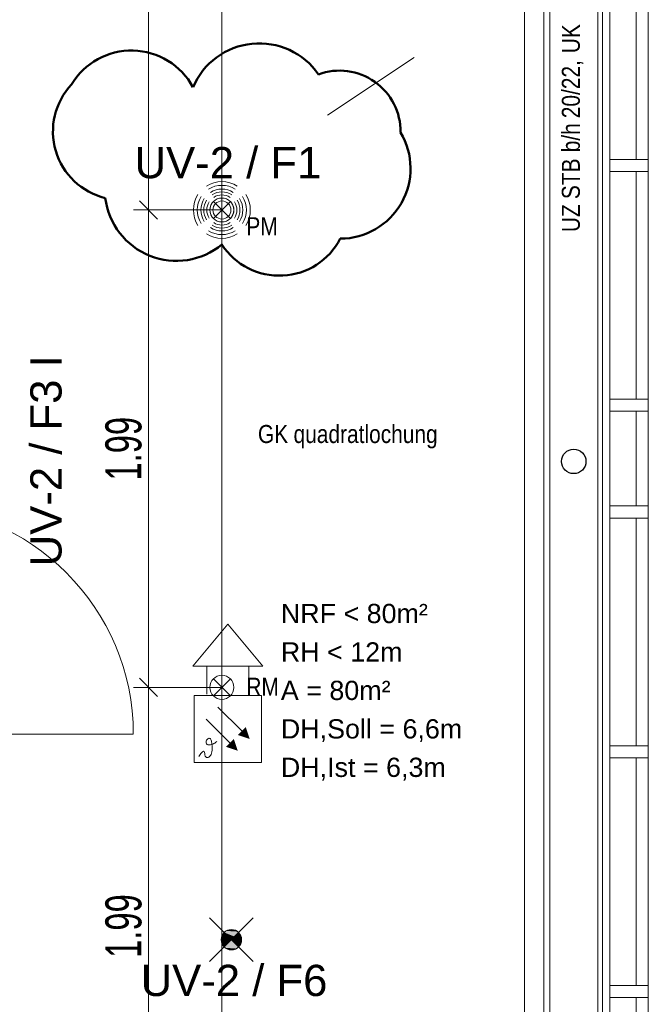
# Model space of a CAD drawing. Extents: x -321 to 526, y -52 to 542.
# Tile 8 of 56: x -76 to -23, y 68 to 150. Entities that reach past the tile are written whole.
import ezdxf
from ezdxf.lldxf.tags import DXFTag

# ---------------------------------------------------------------- set-up
doc = ezdxf.new("R2010")
doc.units = 0
doc.layers.get('0').update_dxf_attribs({"lineweight": 35})
for name, color, linetype, lineweight, true_color in [('Bereich UV2', 3, 'Continuous', 18, 0x00ff00), ('E_445_Sicherheitsbeleuchtung_SiBel', 7, 'Continuous', 18, 0x009900), ('E_449_Niederspannungsinstallationen_Präsenzmelder', 5, 'Continuous', 18, 0x0000ff), ('E_449_Niederspannungsinstallationen_Stromkreise', 1, 'Continuous', 25, 0xff0000), ('E_456_BMA_Endgeräte', 7, 'Continuous', 18, 0x993300), ('X_Aenderungen', 4, 'Continuous', 50, 0x00ffff)]:
    doc.layers.add(name, color=color, linetype=linetype, lineweight=lineweight, true_color=true_color)
for name, color, linetype, lineweight in [('D-501 Deckenspiegel Beleuchtung_BM_PM_NB', 7, 'Continuous', 25), ('D-501 Deckenspiegel Gebäude', 7, 'Continuous', 25), ('D-501 Deckenspiegel Text_Maß', 7, 'Continuous', 25)]:
    doc.layers.add(name, color=color, linetype=linetype, lineweight=lineweight)
doc.layers.add('E_Hilfslinie Legende', color=7, linetype='Continuous', lineweight=13, true_color=0xffcccc, plot=False)
doc.styles.get("Standard").update_dxf_attribs({"font": 'arial.ttf'})
tags = doc.linetypes.add('ALL_S14', pattern=[0.1, 0.05, -0.05]).pattern_tags.tags
tags[6:7] = [DXFTag(74, 4), DXFTag(75, 0), DXFTag(340, '0'), DXFTag(46, 1.0), DXFTag(50, 0.0), DXFTag(44, 0.0), DXFTag(45, 0.0)]
tags[4:5] = [DXFTag(74, 4), DXFTag(75, 0), DXFTag(340, '0'), DXFTag(46, 1.0), DXFTag(50, 0.0), DXFTag(44, 0.0), DXFTag(45, 0.0)]
tags = doc.linetypes.add('PUNKT2_S9', pattern=[0.025, 0, -0.025]).pattern_tags.tags
tags[6:7] = [DXFTag(74, 4), DXFTag(75, 0), DXFTag(340, '0'), DXFTag(46, 1.0), DXFTag(50, 0.0), DXFTag(44, 0.0), DXFTag(45, 0.0)]
tags[4:5] = [DXFTag(74, 4), DXFTag(75, 0), DXFTag(340, '0'), DXFTag(46, 1.0), DXFTag(50, 0.0), DXFTag(44, 0.0), DXFTag(45, 0.0)]

# ---------------------------------------------------------------- blocks, each defined once
blk = doc.blocks.new('Referenz-A07MYS7IRK', base_point=(-281.008, -47.122))
at = {"layer": 'D-501 Deckenspiegel Beleuchtung_BM_PM_NB', "color": 0, "lineweight": 13}
for p, q in [((-59.555, 133.521), (-58.14, 134.936)), ((-59.555, 134.936), (-58.14, 133.521)), ((-59.555, 93.802), (-58.14, 95.216)), ((-59.555, 95.216), (-58.14, 93.802))]:
    blk.add_line(p, q, dxfattribs=at)
for centre in [(-58.848, 134.229), (-58.848, 94.509)]:
    blk.add_circle(centre, 1, dxfattribs=at)
at = {"layer": 'D-501 Deckenspiegel Gebäude', "color": 0, "lineweight": 18}
for p, q in [((-32.071, 14.903), (-32.071, 213.614)), ((-33.671, 16.862), (-33.671, 212.074))]:
    blk.add_line(p, q, dxfattribs=at)
at = {"layer": 'D-501 Deckenspiegel Gebäude', "color": 0, "linetype": 'ALL_S14', "lineweight": 13, "ltscale": 0.13}
for p, q in [((-31.571, 11.703), (-31.571, 213.614)), ((-27.571, 11.66), (-27.571, 213.614))]:
    blk.add_line(p, q, dxfattribs=at)
at = {"layer": 'D-501 Deckenspiegel Gebäude', "color": 0, "lineweight": 13}
for p, q in [((-26.571, 48.738), (-26.571, 178.336)), ((-23.371, 47.738), (-23.371, 178.305)), ((-24.376, 138.429), (-24.376, 157.383)), ((-23.371, 138.429), (-26.571, 138.429)), ((-23.371, 137.429), (-26.571, 137.429)), ((-24.376, 118.476), (-24.376, 137.429)), ((-23.371, 118.476), (-26.571, 118.476)), ((-23.371, 117.476), (-26.571, 117.476)), ((-24.376, 109.598), (-24.376, 117.476)), ((-23.371, 109.598), (-26.571, 109.598)), ((-23.371, 108.598), (-26.571, 108.598)), ((-24.376, 89.644), (-24.376, 108.598)), ((-85.324, 90.603), (-66.216, 90.603)), ((-23.371, 89.644), (-26.571, 89.644)), ((-23.371, 88.644), (-26.571, 88.644)), ((-24.376, 69.69), (-24.376, 88.644)), ((-23.371, 69.69), (-26.571, 69.69)), ((-23.371, 68.69), (-26.571, 68.69)), ((-24.376, 49.738), (-24.376, 68.69))]:
    blk.add_line(p, q, dxfattribs=at)
at = {"layer": 'D-501 Deckenspiegel Gebäude', "color": 0, "lineweight": -2}
blk.add_circle((-29.571, 113.305), 1.016, dxfattribs=at)
at = {"layer": 'D-501 Deckenspiegel Gebäude', "color": 0, "lineweight": 13}
blk.add_ellipse((-85.216, 90.603), major_axis=(19, 0), ratio=1, start_param=0, end_param=1.570796, dxfattribs=at)
at = {"layer": 'D-501 Deckenspiegel Text_Maß', "color": 0, "linetype": 'PUNKT2_S9', "lineweight": 13, "ltscale": 0.13}
for p, q in [((-58.848, 198.996), (-58.848, 54.789)), ((-64.944, 134.229), (-58.848, 134.229)), ((-64.944, 94.509), (-58.848, 94.509))]:
    blk.add_line(p, q, dxfattribs=at)
at = {"layer": 'D-501 Deckenspiegel Text_Maß', "color": 0, "lineweight": 13}
for p, q in [((-64.944, 134.229), (-64.944, 173.948)), ((-64.194, 133.479), (-65.694, 134.979)), ((-64.944, 134.229), (-66.194, 134.229)), ((-64.944, 134.229), (-63.694, 134.229)), ((-64.944, 94.509), (-64.944, 134.229)), ((-64.194, 93.759), (-65.694, 95.259)), ((-64.944, 94.509), (-66.194, 94.509)), ((-64.944, 94.509), (-63.694, 94.509)), ((-64.944, 54.789), (-64.944, 94.509))]:
    blk.add_line(p, q, dxfattribs=at)
at = {"layer": 'D-501 Deckenspiegel Beleuchtung_BM_PM_NB', "color": 0, "lineweight": 13, "char_height": 1.5, "attachment_point": 1}
for s, insert in [('{\\W0.83;\\fArial;PM}', (-56.812, 133.629)), ('{\\W0.83;\\fArial;RM}', (-56.812, 95.309))]:
    blk.add_mtext(s, dxfattribs=dict(at, insert=insert))
at = {"layer": 'D-501 Deckenspiegel Text_Maß', "color": 0, "lineweight": 13, "char_height": 1.5, "attachment_point": 1, "rotation": 90}
for s, insert in [('{\\W0.83;\\fArial;UK}', (-30.565, 147.272)), ('{\\W0.83;\\fArial;20/22,}', (-30.565, 141.865)), ('{\\W0.83;\\fArial;b/h}', (-30.565, 139.032)), ('{\\W0.83;\\fArial;STB}', (-30.565, 135.133)), ('{\\W0.83;\\fArial;UZ}', (-30.565, 132.39))]:
    blk.add_mtext(s, dxfattribs=dict(at, insert=insert))
at = {"layer": 'D-501 Deckenspiegel Text_Maß', "color": 0, "lineweight": -2, "char_height": 3, "attachment_point": 1, "rotation": 90}
for insert in [(-68.543, 111.711), (-68.543, 71.991)]:
    blk.add_mtext('{\\W0.65;\\fArial;1.99}', dxfattribs=dict(at, insert=insert))
at = {"layer": 'D-501 Deckenspiegel Text_Maß', "color": 0, "lineweight": 13, "char_height": 1.5, "attachment_point": 1}
for s, insert in [('{\\W0.83;\\fArial;GK}', (-55.848, 116.338)), ('{\\W0.83;\\fArial;quadratlochung}', (-52.885, 116.338))]:
    blk.add_mtext(s, dxfattribs=dict(at, insert=insert))
blk = doc.blocks.new('Polylinie-A07MYS7WRK', base_point=(-163.55, 14.211))
at = {"color": 0, "linetype": 'ByBlock', "lineweight": -2, "ltscale": 0.18}
blk.add_line((-27.179, 214.137), (-27.179, 14.211), dxfattribs=at)
blk = doc.blocks.new('Präsenzmelder UP 360°-A07MYS7YRK', base_point=(-61.214, 131.862))
at = {"color": 0, "lineweight": -2}
blk.add_circle((-58.848, 134.229), 0.75, dxfattribs=at)
for major_axis in [(1.283, 1.988), (1.112, 1.723), (0.946, 1.466), (-1.988, 1.283), (-1.723, 1.112), (0.817, 1.266), (0.678, 1.052), (0.54, 0.837), (1.723, -1.112), (1.988, -1.283), (-1.466, 0.946), (-1.266, 0.817), (-1.052, 0.678), (-0.837, 0.54), (0.837, -0.54), (1.052, -0.678), (1.266, -0.817), (1.466, -0.946), (-0.946, -1.466), (-0.817, -1.266), (-0.678, -1.052), (-0.54, -0.837), (-1.283, -1.988), (-1.112, -1.723)]:
    blk.add_ellipse((-58.848, 134.229), major_axis=major_axis, ratio=1, start_param=0, end_param=1.146009, dxfattribs=at)
blk = doc.blocks.new('069 Multisensormelder (Kombination RMO WMD)-A07MYSA6RK', base_point=(-61.151, 88.243))
at = {"color": 0, "lineweight": -2}
for p, q in [((-61.151, 93.843), (-61.151, 88.243)), ((-55.551, 93.843), (-61.151, 93.843)), ((-55.551, 88.243), (-55.551, 93.843)), ((-59.176, 92.858), (-57.196, 90.878)), ((-60.166, 91.868), (-58.186, 89.888)), ((-60.087, 90.145), (-60.118, 90.101)), ((-60.051, 90.185), (-60.087, 90.145)), ((-60.013, 90.218), (-60.051, 90.185)), ((-59.973, 90.244), (-60.013, 90.218)), ((-59.933, 90.261), (-59.973, 90.244)), ((-59.895, 90.267), (-59.933, 90.261)), ((-59.895, 90.267), (-59.86, 90.261)), ((-59.827, 90.242), (-59.86, 90.261)), ((-59.827, 90.242), (-59.797, 90.211)), ((-59.77, 90.168), (-59.797, 90.211)), ((-59.746, 90.112), (-59.77, 90.168)), ((-60.159, 90.004), (-60.166, 89.955)), ((-60.166, 89.955), (-60.164, 89.907)), ((-60.164, 89.907), (-60.153, 89.862)), ((-60.142, 90.053), (-60.159, 90.004)), ((-60.132, 89.821), (-60.153, 89.862)), ((-60.118, 90.101), (-60.142, 90.053)), ((-60.132, 89.821), (-60.1, 89.785)), ((-60.059, 89.756), (-60.1, 89.785)), ((-60.059, 89.756), (-60.007, 89.736)), ((-60.007, 89.736), (-59.945, 89.724)), ((-59.945, 89.724), (-59.872, 89.723)), ((-59.872, 89.723), (-59.79, 89.733)), ((-59.79, 89.733), (-59.704, 89.754)), ((-59.724, 90.043), (-59.746, 90.112)), ((-59.705, 89.962), (-59.724, 90.043)), ((-59.687, 89.868), (-59.705, 89.962)), ((-59.704, 89.754), (-59.613, 89.784)), ((-59.673, 89.761), (-59.687, 89.868)), ((-59.661, 89.645), (-59.673, 89.761)), ((-59.663, 89.273), (-59.655, 89.398)), ((-59.655, 89.523), (-59.661, 89.645)), ((-59.655, 89.398), (-59.655, 89.523)), ((-59.613, 89.784), (-59.523, 89.824)), ((-59.523, 89.824), (-59.433, 89.874)), ((-59.433, 89.874), (-59.348, 89.934)), ((-59.348, 89.934), (-59.27, 90.004)), ((-60.763, 88.749), (-60.587, 89.003)), ((-60.587, 89.003), (-60.462, 89.144)), ((-60.462, 89.144), (-60.376, 89.194)), ((-60.376, 89.194), (-60.323, 89.172)), ((-60.323, 89.172), (-60.291, 89.099)), ((-60.291, 89.099), (-60.271, 88.996)), ((-60.271, 88.996), (-60.253, 88.885)), ((-60.253, 88.885), (-60.227, 88.786)), ((-60.227, 88.786), (-60.187, 88.715)), ((-60.187, 88.715), (-60.134, 88.675)), ((-60.134, 88.675), (-60.071, 88.662)), ((-60.071, 88.662), (-60.002, 88.676)), ((-60.002, 88.676), (-59.932, 88.711)), ((-59.932, 88.711), (-59.863, 88.768)), ((-59.863, 88.768), (-59.801, 88.843)), ((-59.801, 88.843), (-59.748, 88.934)), ((-59.748, 88.934), (-59.709, 89.038)), ((-59.709, 89.038), (-59.681, 89.152)), ((-59.681, 89.152), (-59.663, 89.273)), ((-61.151, 88.243), (-55.551, 88.243))]:
    blk.add_line(p, q, dxfattribs=at)
for points in [[(-56.536, 90.218), (-57.526, 90.548), (-56.866, 91.208)], [(-57.526, 89.228), (-58.516, 89.558), (-57.856, 90.218)]]:
    blk.add_solid(points, dxfattribs=at)
blk = doc.blocks.new('002 Sirene-A07MYSA8RK', base_point=(-61.268, 93.927))
at = {"color": 0, "lineweight": -2}
for p, q in [((-58.351, 99.76), (-61.268, 96.26)), ((-55.435, 96.26), (-58.351, 99.76)), ((-61.268, 96.26), (-55.435, 96.26)), ((-60.101, 93.927), (-60.101, 96.26)), ((-56.601, 93.927), (-56.601, 96.26))]:
    blk.add_line(p, q, dxfattribs=at)
blk = doc.blocks.new('Bauteilbeschriftung-A07MYSAARK', base_point=(-54.476, 86.254))
at = {"color": 0, "linetype": 'ByBlock', "lineweight": -2, "ltscale": 0.25, "char_height": 1.6, "attachment_point": 1}
for s, insert in [('{\\fArial;NRF < 80m²}', (-53.943, 101.454)), ('{\\fArial;RH < 12m}', (-53.943, 98.254)), ('{\\fArial;A = 80m²}', (-53.943, 95.054)), ('{\\fArial;DH,Soll = 6,6m}', (-53.943, 91.854)), ('{\\fArial;DH,Ist = 6,3m}', (-53.943, 88.654))]:
    blk.add_mtext(s, dxfattribs=dict(at, insert=insert))
blk = doc.blocks.new('Blockreferenz-A07MYSE0RK', base_point=(-59.876, 71.69))
at = {"color": 0, "linetype": 'ByBlock', "lineweight": -2, "ltscale": 0.18}
for p, q in [((-56.239, 75.327), (-59.876, 71.69)), ((-56.239, 71.69), (-59.876, 75.327))]:
    blk.add_line(p, q, dxfattribs=at)
blk.add_circle((-58.058, 73.508), 0.85, dxfattribs=at)
for points in [[(-58.897, 73.641), (-58.191, 73.641), (-58.866, 73.771)], [(-58.866, 73.771), (-58.32, 73.771), (-58.815, 73.894)], [(-58.866, 73.771), (-58.191, 73.641), (-58.32, 73.771)], [(-58.815, 73.894), (-58.444, 73.894), (-58.746, 74.008)], [(-58.815, 73.894), (-58.32, 73.771), (-58.444, 73.894)], [(-58.746, 74.008), (-58.557, 74.008), (-58.659, 74.109)], [(-58.746, 74.008), (-58.444, 73.894), (-58.557, 74.008)], [(-58.659, 74.109), (-57.457, 74.109), (-58.575, 74.183)], [(-58.32, 73.771), (-57.795, 73.771), (-58.659, 74.109)], [(-58.659, 74.109), (-57.795, 73.771), (-57.457, 74.109)], [(-58.575, 74.183), (-57.54, 74.183), (-58.483, 74.244)], [(-58.575, 74.183), (-57.457, 74.109), (-57.54, 74.183)], [(-58.483, 74.244), (-57.633, 74.244), (-58.383, 74.293)], [(-58.483, 74.244), (-57.54, 74.183), (-57.633, 74.244)], [(-58.383, 74.293), (-57.733, 74.293), (-58.278, 74.329)], [(-58.383, 74.293), (-57.633, 74.244), (-57.733, 74.293)], [(-58.191, 73.641), (-57.925, 73.641), (-58.32, 73.771)], [(-58.32, 73.771), (-57.925, 73.641), (-57.795, 73.771)], [(-58.278, 74.329), (-57.838, 74.329), (-58.169, 74.351)], [(-58.278, 74.329), (-57.733, 74.293), (-57.838, 74.329)], [(-58.169, 74.351), (-57.947, 74.351), (-58.058, 74.358)], [(-58.169, 74.351), (-57.838, 74.329), (-57.947, 74.351)], [(-57.925, 73.641), (-57.218, 73.641), (-57.795, 73.771)], [(-57.795, 73.771), (-57.249, 73.771), (-57.672, 73.894)], [(-57.795, 73.771), (-57.218, 73.641), (-57.249, 73.771)], [(-57.672, 73.894), (-57.3, 73.894), (-57.558, 74.008)], [(-57.672, 73.894), (-57.249, 73.771), (-57.3, 73.894)], [(-57.558, 74.008), (-57.37, 74.008), (-57.457, 74.109)], [(-57.558, 74.008), (-57.3, 73.894), (-57.37, 74.008)], [(-58.908, 73.508), (-58.058, 73.508), (-58.897, 73.641)], [(-58.897, 73.375), (-58.191, 73.375), (-58.908, 73.508)], [(-58.908, 73.508), (-58.191, 73.375), (-58.058, 73.508)], [(-58.897, 73.641), (-58.058, 73.508), (-58.191, 73.641)], [(-58.866, 73.245), (-58.32, 73.245), (-58.897, 73.375)], [(-58.897, 73.375), (-58.32, 73.245), (-58.191, 73.375)], [(-58.815, 73.122), (-58.444, 73.122), (-58.866, 73.245)], [(-58.866, 73.245), (-58.444, 73.122), (-58.32, 73.245)], [(-58.746, 73.008), (-58.557, 73.008), (-58.815, 73.122)], [(-58.815, 73.122), (-58.557, 73.008), (-58.444, 73.122)], [(-58.746, 73.008), (-58.659, 72.907), (-58.557, 73.008)], [(-58.659, 72.907), (-57.457, 72.907), (-58.058, 73.508)], [(-58.191, 73.641), (-58.058, 73.508), (-57.925, 73.641)], [(-58.058, 73.508), (-57.208, 73.508), (-57.925, 73.641)], [(-57.925, 73.375), (-57.218, 73.375), (-58.058, 73.508)], [(-58.058, 73.508), (-57.218, 73.375), (-57.208, 73.508)], [(-57.925, 73.641), (-57.208, 73.508), (-57.218, 73.641)], [(-57.795, 73.245), (-57.249, 73.245), (-57.925, 73.375)], [(-57.925, 73.375), (-57.249, 73.245), (-57.218, 73.375)], [(-57.672, 73.122), (-57.3, 73.122), (-57.795, 73.245)], [(-57.795, 73.245), (-57.3, 73.122), (-57.249, 73.245)], [(-57.558, 73.008), (-57.37, 73.008), (-57.672, 73.122)], [(-57.672, 73.122), (-57.37, 73.008), (-57.3, 73.122)], [(-57.558, 73.008), (-57.457, 72.907), (-57.37, 73.008)], [(-58.575, 72.834), (-57.54, 72.834), (-58.659, 72.907)], [(-58.659, 72.907), (-57.54, 72.834), (-57.457, 72.907)], [(-58.483, 72.772), (-57.633, 72.772), (-58.575, 72.834)], [(-58.575, 72.834), (-57.633, 72.772), (-57.54, 72.834)], [(-58.383, 72.723), (-57.733, 72.723), (-58.483, 72.772)], [(-58.483, 72.772), (-57.733, 72.723), (-57.633, 72.772)], [(-58.278, 72.687), (-57.838, 72.687), (-58.383, 72.723)], [(-58.383, 72.723), (-57.838, 72.687), (-57.733, 72.723)], [(-58.169, 72.665), (-57.947, 72.665), (-58.278, 72.687)], [(-58.278, 72.687), (-57.947, 72.665), (-57.838, 72.687)], [(-58.169, 72.665), (-58.058, 72.658), (-57.947, 72.665)]]:
    blk.add_solid(points, dxfattribs=at)
blk = doc.blocks.new('Bauteilbeschriftung-A07MYSHMRK', base_point=(-66.979, 136.87))
at = {"color": 0, "linetype": 'ByBlock', "lineweight": -2, "ltscale": 0.25, "insert": (-66.112, 139.47), "char_height": 2.6, "attachment_point": 1}
blk.add_mtext('{\\fArial;UV-2 / F1}', dxfattribs=at)
blk = doc.blocks.new('Bauteilbeschriftung-A07MYSKURK', base_point=(-66.475, 68.821))
at = {"color": 0, "linetype": 'ByBlock', "lineweight": -2, "ltscale": 0.25, "insert": (-65.609, 71.421), "char_height": 2.6, "attachment_point": 1}
blk.add_mtext('{\\fArial;UV-2 / F6}', dxfattribs=at)
blk = doc.blocks.new('Revisionswolke-A07MYSOURK', base_point=(-72.901, 128.764))
at = {"color": 0, "linetype": 'ByBlock', "lineweight": -2, "ltscale": 0.5}
for centre, major_axis, end_param in [((-66.371, 141.674), (5.12, 2.771), 2.104012), ((-55.737, 142.108), (4.924, 3.407), 2.135486), ((-49.062, 140.742), (5.083, -0.058), 1.933837), ((-67.188, 140.771), (-4.172, 3.903), 2.082152), ((-48.997, 137.689), (0.003, -5.844), 2.108286), ((-62.629, 135.966), (-5.922, -0.743), 2.131988), ((-54.067, 134.479), (-4.781, -3.132), 2.082631)]:
    blk.add_ellipse(centre, major_axis=major_axis, ratio=1, start_param=0, end_param=end_param, dxfattribs=at)
blk = doc.blocks.new('Bauteilbeschriftung-A07MYSOWRK', base_point=(-74.785, 103.713))
at = {"color": 0, "linetype": 'ByBlock', "lineweight": -2, "ltscale": 0.25, "insert": (-74.785, 104.58), "char_height": 2.6, "attachment_point": 1, "rotation": 90}
blk.add_mtext('{\\fArial;UV-2 / F3 I}', dxfattribs=at)

msp = doc.modelspace()

# ---------------------------------------------------------------- linework, layer by layer
at = {"layer": 'E_Hilfslinie Legende', "ltscale": 0.13}
msp.add_line((-42.856, 146.913), (-50.06, 142.114), dxfattribs=at)

# ---------------------------------------------------------------- block references
at = {"color": 251, "lineweight": 25, "ltscale": 0.25, "true_color": 0x585858}
msp.add_blockref('Referenz-A07MYS7IRK', (-281.008, -47.122), dxfattribs=at)
at = {"layer": 'Bereich UV2', "ltscale": 0.18}
msp.add_blockref('Polylinie-A07MYS7WRK', (-163.55, 14.211), dxfattribs=at)
at = {"layer": 'E_445_Sicherheitsbeleuchtung_SiBel', "ltscale": 0.18}
msp.add_blockref('Blockreferenz-A07MYSE0RK', (-59.876, 71.69), dxfattribs=at)
at = {"layer": 'E_449_Niederspannungsinstallationen_Präsenzmelder', "linetype": 'Continuous', "ltscale": 0.18}
msp.add_blockref('Präsenzmelder UP 360°-A07MYS7YRK', (-61.214, 131.862), dxfattribs=at)
at = {"layer": 'E_449_Niederspannungsinstallationen_Stromkreise', "ltscale": 0.25}
for name, p in [('Bauteilbeschriftung-A07MYSHMRK', (-66.979, 136.87)), ('Bauteilbeschriftung-A07MYSOWRK', (-74.785, 103.713)), ('Bauteilbeschriftung-A07MYSKURK', (-66.475, 68.821))]:
    msp.add_blockref(name, p, dxfattribs=at)
at = {"layer": 'E_449_Niederspannungsinstallationen_Stromkreise', "color": 1, "ltscale": 0.25, "true_color": 0xff0000}
msp.add_blockref('Bauteilbeschriftung-A07MYSAARK', (-54.476, 86.254), dxfattribs=at)
at = {"layer": 'E_456_BMA_Endgeräte', "linetype": 'Continuous', "ltscale": 0.18}
for name, p in [('002 Sirene-A07MYSA8RK', (-61.268, 93.927)), ('069 Multisensormelder (Kombination RMO WMD)-A07MYSA6RK', (-61.151, 88.243))]:
    msp.add_blockref(name, p, dxfattribs=at)
at = {"layer": 'X_Aenderungen', "color": 4, "ltscale": 0.5, "true_color": 0x00ffff}
msp.add_blockref('Revisionswolke-A07MYSOURK', (-72.901, 128.764), dxfattribs=at)

doc.saveas('drawing.dxf')
